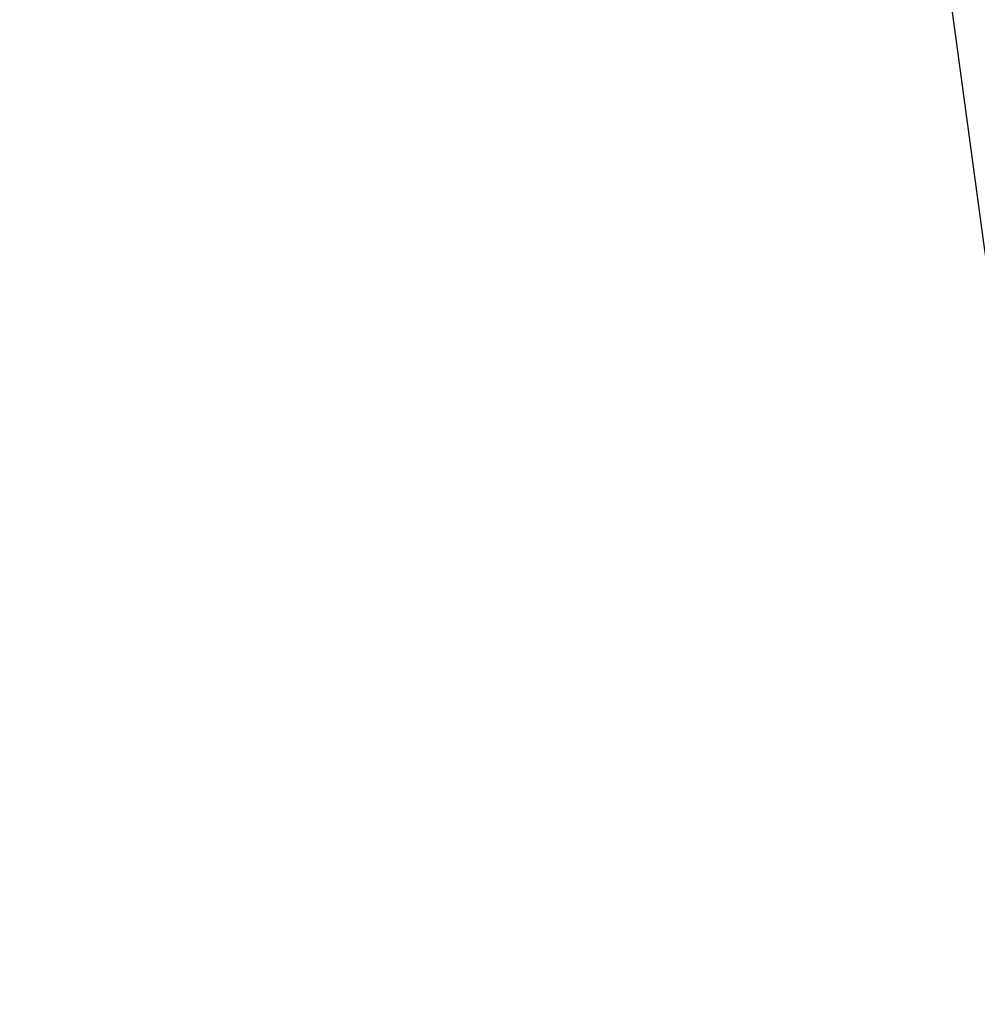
# Model space of a CAD drawing. Header units: millimetres. Extents: x -184 to 185, y -20 to 526.
# Tile 67 of 256: x -45.1664 to -45.1205, y 170.2275 to 170.2748. Entities that reach past the tile are written whole.
import ezdxf

# ---------------------------------------------------------------- set-up
doc = ezdxf.new("R2010")
doc.units = ezdxf.units.MM
doc.header["$MEASUREMENT"] = 0
doc.layers.add('Predefinito', color=7, linetype='Continuous', true_color=0x000000)

msp = doc.modelspace()

# ---------------------------------------------------------------- linework, layer by layer
at = {"layer": 'Predefinito'}
for points, knots in [([(-3.535415, 299.186382, -338.030985), (-3.976567, 299.096819, -338.130284), (-4.942136, 298.882463, -338.348809), (-6.461855, 298.496796, -338.673094), (-8.054409, 298.024532, -339.01007), (-9.630869, 297.500475, -339.332765), (-11.189822, 296.920053, -339.646678), (-12.733273, 296.282378, -339.955391), (-14.267804, 295.599284, -340.242338), (-15.772349, 294.863693, -340.526254), (-17.285473, 294.072199, -340.795107), (-18.727732, 293.249719, -341.056321), (-20.183428, 292.362268, -341.311088), (-21.602023, 291.440433, -341.54867), (-22.978816, 290.479143, -341.779048), (-24.339986, 289.466759, -341.99986), (-25.667109, 288.410234, -342.213738), (-26.9569, 287.324065, -342.412327), (-28.225683, 286.17985, -342.609585), (-29.447549, 285.012867, -342.793464), (-30.633269, 283.812844, -342.968647), (-31.806481, 282.561433, -343.132227), (-32.902817, 281.307444, -343.293376), (-33.99228, 279.997743, -343.443551), (-35.039031, 278.659216, -343.587587), (-36.036078, 277.303894, -343.725397), (-36.996065, 275.930034, -343.850445), (-37.922706, 274.510791, -343.974581), (-38.801286, 273.087116, -344.086626), (-39.642921, 271.625216, -344.196523), (-40.443054, 270.152521, -344.294073), (-41.199143, 268.653821, -344.390947), (-41.917304, 267.139655, -344.476487), (-42.588988, 265.606134, -344.56235), (-43.223714, 264.059703, -344.637181), (-43.81411, 262.508156, -344.710347), (-44.374547, 260.918, -344.77737), (-44.88641, 259.340378, -344.844823), (-45.364044, 257.750783, -344.904603), (-45.806698, 256.1349, -344.96024), (-46.20249, 254.537237, -345.014352), (-46.568947, 252.901551, -345.065546), (-46.898968, 251.290805, -345.118795), (-47.209945, 249.638314, -345.17312), (-47.489655, 248.011051, -345.235659), (-47.735252, 246.374276, -345.289368), (-47.929013, 244.717052, -345.337723), (-48.027784, 243.060428, -345.376343), (-48.035406, 241.427217, -345.398595), (-47.998673, 239.764417, -345.414132), (-47.996479, 238.115925, -345.42653), (-48.015806, 236.477608, -345.438871), (-48.037171, 234.82274, -345.440405), (-48.045474, 233.152165, -345.436295), (-48.04543, 231.515074, -345.423831), (-48.039236, 229.867266, -345.401229), (-48.031692, 228.217314, -345.368936), (-48.022263, 226.557296, -345.327874), (-47.999729, 224.090593, -345.242294), (-47.999424, 221.127807, -345.170724), (-47.957654, 217.288862, -344.95623), (-47.896651, 213.495044, -344.660641), (-47.805981, 209.701566, -344.263584), (-47.683494, 205.917721, -343.760639), (-47.526209, 202.143869, -343.142383), (-47.330636, 198.405534, -342.405145), (-47.092918, 194.675755, -341.533916), (-46.811548, 190.997199, -340.530569), (-46.481623, 187.352531, -339.380759), (-46.100263, 183.754537, -338.078654), (-45.665965, 180.224608, -336.623897), (-45.016364, 175.652417, -334.489218), (-44.440624, 172.354179, -332.66108), (-44.030984, 170.231157, -331.359814)], [3.579329, 3.579329, 3.579329, 3.579329, 4.938689, 6.584918, 8.231148, 9.877377, 11.523607, 13.169837, 14.816066, 16.462296, 18.108525, 19.754755, 21.400984, 23.047214, 24.693444, 26.339673, 27.985903, 29.632132, 31.278362, 32.924591, 34.570821, 36.217051, 37.86328, 39.50951, 41.155739, 42.801969, 44.448198, 46.094428, 47.740657, 49.386887, 51.033117, 52.679346, 54.325576, 55.971805, 57.618035, 59.264264, 60.910494, 62.556724, 64.202953, 65.849183, 67.495412, 69.141642, 70.787871, 72.434101, 74.080331, 75.72656, 77.37279, 79.019019, 80.665249, 82.311478, 83.957708, 85.603938, 87.250167, 88.896397, 90.542626, 92.188856, 93.835085, 95.481315, 97.127545, 101.146116, 105.164686, 109.183257, 113.201828, 117.220399, 121.23897, 125.257541, 129.276112, 133.294683, 137.313254, 141.331825, 145.350396, 149.368967, 157.278513, 157.278513, 157.278513, 157.278513]), ([(-45.076138, 170.013164, -320.299241), (-45.105001, 170.148671, -319.827433), (-45.152873, 170.46343, -318.731829), (-45.156722, 170.780161, -317.626892), (-45.144181, 170.959967, -316.999475)], [38.6175411, 38.6175411, 38.6175411, 38.6175411, 39.0287752, 39.5733022, 39.5733022, 39.5733022, 39.5733022])]:
    msp.add_open_spline(points, degree=3, knots=knots, dxfattribs=at)

doc.saveas('drawing.dxf')
